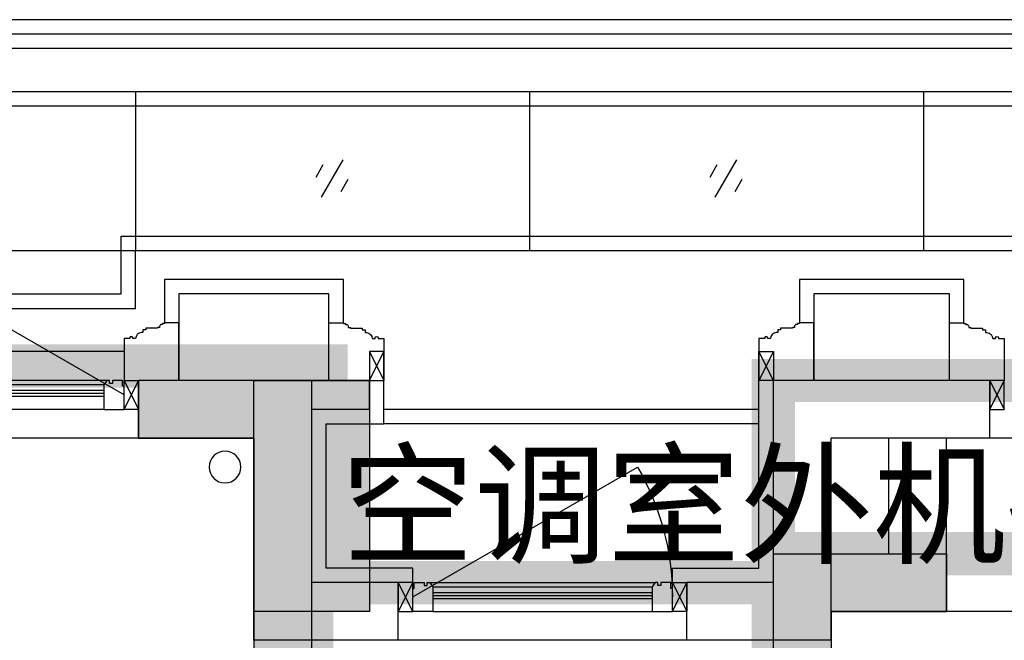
# Model space of a CAD drawing. Header units: millimetres. Extents: x 296296 to 297283, y 219875 to 220035.
# Tile 38 of 256: x 296605.7 to 296609.11, y 220020.29 to 220022.44. Entities that reach past the tile are written whole.
import ezdxf

# ---------------------------------------------------------------- set-up
doc = ezdxf.new("R2010")
doc.units = ezdxf.units.MM
doc.linetypes.add('-DASH', pattern=[0.35, 0.25, -0.1])
for name, color, linetype, lineweight in [('面积-基底-基底-1', 11, 'Continuous', 0), ('面积-计容-住宅-0.5', 1, 'Continuous', 0), ('面积-计容-住宅-1', 1, 'Continuous', 0)]:
    doc.layers.add(name, color=color, linetype=linetype, lineweight=lineweight)
doc.styles.get("Standard").update_dxf_attribs({"font": 'arial.ttf'})

# ---------------------------------------------------------------- blocks, each defined once
blk = doc.blocks.new('qAEWTW4ygrewyhreyteutu')
for points in [[(1007174.9, 192758.4), (1007174.9, 191458.4), (1007624.9, 191458.4), (1007624.9, 191658.4), (1007374.9, 191658.4), (1007374.9, 192958.4), (1006774.9, 192958.4), (1006774.9, 192758.4)], [(1009174.9, 192158.4), (1009174.9, 191458.4), (1008674.9, 191458.4), (1008674.9, 191658.4), (1008974.9, 191658.4), (1008974.9, 192358.4), (1009574.9, 192358.4), (1009574.9, 192158.4)]]:
    blk.add_hatch(color=253).paths.add_polyline_path(points)
at = {"color": 253}
for points in [[(1007174.9, 192758.4), (1007174.9, 191458.4), (1007624.9, 191458.4), (1007624.9, 191658.4), (1007374.9, 191658.4), (1007374.9, 192958.4), (1006774.9, 192958.4), (1006774.9, 192758.4), (1007174.9, 192758.4)], [(1009174.9, 192158.4), (1009174.9, 191458.4), (1008674.9, 191458.4), (1008674.9, 191658.4), (1008974.9, 191658.4), (1008974.9, 192358.4), (1009574.9, 192358.4), (1009574.9, 192158.4), (1009174.9, 192158.4)]]:
    blk.add_lwpolyline(points, close=True, dxfattribs=at)
blk = doc.blocks.new('dzuerujfysiktuykluyikyuj')
h = blk.add_hatch()
h.set_pattern_fill('钢筋混凝土', color=253, scale=100)
h.set_pattern_definition([(45, (0, 0), (-176.776695, 176.776695), []), (50, (0, 0), (717.26018, -62.75213), [75, -825]), (355, (0, 0), (-138.75133, 752.19213), [60, -660]), (100.4514, (59.8, -5.2), (578.5094, 689.43954), [63.7402, -701.1421]), (46.1842, (0, 200), (1067.24105, -165.519), [112.5, -1237.5]), (96.6356, (88.9, 186.2), (934.6627, 974.1179), [95.6103, -1051.713]), (351.1842, (0, 200), (934.6619, 974.1186), [90, -990]), (21, (100, 150), (596.90705, -402.6189), [75, -825]), (326, (100, 150), (243.31533, 725.15005), [60, -660]), (71.4514, (149.74, 116.45), (840.22263, 322.5305), [63.7402, -701.1421]), (37.5, (0, 0), (12.159855, 332.893854), [0, -652, 0, -670, 0, -662.5]), (7.5, (0, 0), (263.06954, 394.41171), [0, -382, 0, -637, 0, -252.5]), (327.5, (-223, 0), (533.822436, -22.55487), [0, -250, 0, -780, 0, -1035]), (317.5, (-323, 0), (583.18617, 100.10498), [0, -325, 0, -518, 0, -735])])
h.paths.add_polyline_path([(1106524.9, 389058.4), (1106524.9, 387258.4), (1106274.9, 387258.4), (1106274.9, 389058.4)])
h.paths.add_polyline_path([(1120674.9, 389058.4), (1120674.9, 387258.4), (1120424.9, 387258.4), (1120424.9, 389058.4)])
h.paths.add_polyline_path([(1088474.9, 389058.4), (1088474.9, 387258.4), (1088224.9, 387258.4), (1088224.9, 389058.4)])
h.paths.add_polyline_path([(1138724.9, 389058.4), (1138724.9, 387258.4), (1138474.9, 387258.4), (1138474.9, 389058.4)])
h.paths.add_polyline_path([(1113574.9, 387858.4), (1113574.9, 384858.4), (1113374.9, 384858.4), (1113374.9, 387858.4)])
h.paths.add_polyline_path([(1143674.9, 392958.4), (1143674.9, 391158.4), (1143474.9, 391158.4), (1143474.9, 392758.4), (1143174.9, 392758.4), (1143174.9, 392958.4)])
h.paths.add_polyline_path([(1083474.9, 392758.4), (1083474.9, 391158.4), (1083274.9, 391158.4), (1083274.9, 392958.4), (1083774.9, 392958.4), (1083774.9, 392758.4)])
h.paths.add_polyline_path([(1127074.9, 392758.4), (1127074.9, 391258.4), (1126874.9, 391258.4), (1126874.9, 392958.4), (1127424.9, 392958.4), (1127424.9, 392758.4)])
h.paths.add_polyline_path([(1100074.9, 392958.4), (1100074.9, 391258.4), (1099874.9, 391258.4), (1099874.9, 392758.4), (1099524.9, 392758.4), (1099524.9, 392958.4)])
h.paths.add_polyline_path([(1132274.9, 392958.4), (1132274.9, 391258.4), (1132074.9, 391258.4), (1132074.9, 392758.4), (1131724.9, 392758.4), (1131724.9, 392958.4)])
h.paths.add_polyline_path([(1094874.9, 392758.4), (1094874.9, 391258.4), (1094674.9, 391258.4), (1094674.9, 392958.4), (1095224.9, 392958.4), (1095224.9, 392758.4)])
h.paths.add_polyline_path([(1113974.9, 380258.4), (1113974.9, 380058.4), (1113374.9, 380058.4), (1113374.9, 381858.4), (1113574.9, 381858.4), (1113574.9, 380258.4)])
h.paths.add_polyline_path([(1145774.9, 392358.4), (1145774.9, 390658.4), (1145574.9, 390658.4), (1145574.9, 392158.4), (1145124.9, 392158.4), (1145124.9, 392358.4)])
h.paths.add_polyline_path([(1081374.9, 392158.4), (1081374.9, 390658.4), (1081174.9, 390658.4), (1081174.9, 392358.4), (1081824.9, 392358.4), (1081824.9, 392158.4)])
h.paths.add_polyline_path([(1141974.9, 380058.4), (1141974.9, 379458.4), (1141174.9, 379458.4), (1141174.9, 379658.4), (1141774.9, 379658.4), (1141774.9, 380258.4), (1142724.9, 380258.4), (1142724.9, 380058.4)])
h.paths.add_polyline_path([(1109774.9, 380058.4), (1109774.9, 379458.4), (1108974.9, 379458.4), (1108974.9, 379658.4), (1109574.9, 379658.4), (1109574.9, 380258.4), (1110524.9, 380258.4), (1110524.9, 380058.4)])
h.paths.add_polyline_path([(1117974.9, 379658.4), (1117974.9, 379458.4), (1117174.9, 379458.4), (1117174.9, 380058.4), (1116424.9, 380058.4), (1116424.9, 380258.4), (1117374.9, 380258.4), (1117374.9, 379658.4)])
h.paths.add_polyline_path([(1085774.9, 379658.4), (1085774.9, 379458.4), (1084974.9, 379458.4), (1084974.9, 380058.4), (1084224.9, 380058.4), (1084224.9, 380258.4), (1085174.9, 380258.4), (1085174.9, 379658.4)])
h.paths.add_polyline_path([(1115674.9, 392758.4), (1115674.9, 391158.4), (1115474.9, 391158.4), (1115474.9, 392158.4), (1115174.9, 392158.4), (1115174.9, 392358.4), (1115474.9, 392358.4), (1115474.9, 392958.4), (1115974.9, 392958.4), (1115974.9, 392758.4)])
h.paths.add_polyline_path([(1111474.9, 392158.4), (1111474.9, 391158.4), (1111274.9, 391158.4), (1111274.9, 392758.4), (1110974.9, 392758.4), (1110974.9, 392958.4), (1111474.9, 392958.4), (1111474.9, 392358.4), (1111774.9, 392358.4), (1111774.9, 392158.4)])
h.paths.add_polyline_path([(1130799.9, 387258.4), (1130799.9, 386658.4), (1128349.9, 386658.4), (1128349.9, 387258.4), (1128549.9, 387258.4), (1128549.9, 386858.4), (1130599.9, 386858.4), (1130599.9, 387258.4)])
h.paths.add_polyline_path([(1098599.9, 387258.4), (1098599.9, 386658.4), (1096149.9, 386658.4), (1096149.9, 387258.4), (1096349.9, 387258.4), (1096349.9, 386858.4), (1098399.9, 386858.4), (1098399.9, 387258.4)])
h.paths.add_polyline_path([(1128549.9, 389158.4), (1128549.9, 388743.4), (1128349.9, 388743.4), (1128349.9, 389358.4), (1130799.9, 389358.4), (1130799.9, 388743.4), (1130599.9, 388743.4), (1130599.9, 389158.4)])
h.paths.add_polyline_path([(1098599.9, 389358.4), (1098599.9, 388743.4), (1098399.9, 388743.4), (1098399.9, 389158.4), (1096349.9, 389158.4), (1096349.9, 388743.4), (1096149.9, 388743.4), (1096149.9, 389358.4)])
h.paths.add_polyline_path([(1125274.8, 392958.4), (1125274.8, 390058.4), (1125074.8, 390058.4), (1125074.8, 392758.4), (1124674.9, 392758.4), (1124674.9, 392958.4)])
h.paths.add_polyline_path([(1101874.9, 392758.4), (1101874.9, 390058.4), (1101674.9, 390058.4), (1101674.9, 392958.4), (1102274.9, 392958.4), (1102274.9, 392758.4)])
h.paths.add_polyline_path([(1093074.9, 392958.4), (1093074.9, 390058.4), (1092874.9, 390058.4), (1092874.9, 392758.4), (1092474.9, 392758.4), (1092474.9, 392958.4)])
h.paths.add_polyline_path([(1134074.9, 392758.4), (1134074.9, 390058.4), (1133874.9, 390058.4), (1133874.9, 392958.4), (1134474.9, 392958.4), (1134474.9, 392758.4)])
h.paths.add_polyline_path([(1145774.9, 383408.4), (1145774.9, 380058.4), (1145174.9, 380058.4), (1145174.9, 380258.4), (1145574.9, 380258.4), (1145574.9, 383408.4)])
h.paths.add_polyline_path([(1081774.9, 380258.4), (1081774.9, 380058.4), (1081174.9, 380058.4), (1081174.9, 383408.4), (1081374.9, 383408.4), (1081374.9, 380258.4)])
h.paths.add_polyline_path([(1100774.9, 386658.4), (1100774.9, 388108.4), (1100574.9, 388108.4), (1100574.9, 386658.4)])
h.paths.add_polyline_path([(1100774.9, 388708.4), (1100774.9, 389358.4), (1099874.9, 389358.4), (1099874.9, 389158.4), (1100574.9, 389158.4), (1100574.9, 388708.4)])
h.paths.add_polyline_path([(1126374.9, 386658.4), (1126374.9, 388108.4), (1126174.9, 388108.4), (1126174.9, 386658.4)])
h.paths.add_polyline_path([(1126374.9, 388708.4), (1126374.9, 389158.4), (1127074.9, 389158.4), (1127074.9, 389358.4), (1126174.9, 389358.4), (1126174.9, 388708.4)])
h.paths.add_polyline_path([(1094174.9, 389158.4), (1094174.9, 386658.4), (1093974.9, 386658.4), (1093974.9, 389358.4), (1094874.9, 389358.4), (1094874.9, 389158.4)])
h.paths.add_polyline_path([(1132974.9, 389358.4), (1132974.9, 386658.4), (1132774.9, 386658.4), (1132774.9, 389158.4), (1132074.9, 389158.4), (1132074.9, 389358.4)])
h.paths.add_polyline_path([(1088474.9, 392958.4), (1088474.9, 392158.4), (1088074.9, 392158.4), (1088074.9, 392958.4)])
h.paths.add_polyline_path([(1106674.9, 392958.4), (1106674.9, 392158.4), (1106274.9, 392158.4), (1106274.9, 392958.4)])
h.paths.add_polyline_path([(1094174.9, 379658.4), (1094174.9, 379258.4), (1093474.9, 379258.4), (1093474.9, 379658.4)])
h.paths.add_polyline_path([(1101274.9, 379658.4), (1101274.9, 379258.4), (1100574.9, 379258.4), (1100574.9, 379658.4)])
h.paths.add_polyline_path([(1126374.9, 379658.4), (1126374.9, 379258.4), (1125674.9, 379258.4), (1125674.9, 379658.4)])
h.paths.add_polyline_path([(1133474.9, 379658.4), (1133474.9, 379258.4), (1132774.9, 379258.4), (1132774.9, 379658.4)])
h.paths.add_polyline_path([(1138874.9, 392958.4), (1138874.9, 392158.4), (1138474.9, 392158.4), (1138474.9, 392958.4)])
h.paths.add_polyline_path([(1120674.9, 392958.4), (1120674.9, 392158.4), (1120274.9, 392158.4), (1120274.9, 392958.4)])
at = {"color": 253}
blk.add_lwpolyline([(1138874.9, 392958.4), (1138874.9, 392158.4), (1138474.9, 392158.4), (1138474.9, 392958.4), (1138874.9, 392958.4)], close=True, dxfattribs=at)
blk = doc.blocks.new('eqrujhe5tjyrk6ryakyrkjyrautu')
at = {"color": 253}
blk.add_text('空调室外机搁板', height=337.59, dxfattribs=at).set_placement((864677.8, 434359.5))
blk = doc.blocks.new('*U1020')
at = {"color": 253}
blk.add_lwpolyline([(0, 160), (0, -40), (50, -40), (50, -37), (57, -37), (57, -34), (60, -34, 0.414214), (67, -27), (67, -24), (74, -24), (74, -21), (115, -21), (115, -16), (125, -16), (125, -6), (130, -6, 0.403991), (150, 15), (160, 15), (160, 12.5, 1), (170, 12.5), (170, 15), (190, 15), (190, 160)], format="xyb", dxfattribs=at)
blk = doc.blocks.new('185洋房外包（1F南入）-东(报建版）$0$seyesryhertyheryetrye')
at = {"color": 253}
blk.add_lwpolyline([(22072.7, 23949.6), (22022.7, 23949.6), (22022.7, 23849.6), (22072.7, 23849.6)], close=True, dxfattribs=at)
for points in [[(22022.7, 23849.6), (22072.7, 23949.6)], [(22022.7, 23949.6), (22072.7, 23849.6)]]:
    blk.add_lwpolyline(points, dxfattribs=at)
blk = doc.blocks.new('*U1021')
at = {"color": 253}
for points in [[(7970, 815), (7970, 900), (7900, 900), (7900, 820), (7905, 820), (7905, 800), (7940, 800), (7940, 810), (7950, 810), (7950, 800), (7960, 800)], [(8730, 815), (8730, 900), (8800, 900), (8800, 820), (8795, 820), (8795, 800), (8760, 800), (8760, 810), (8750, 810), (8750, 800), (8740, 800)]]:
    blk.add_lwpolyline(points, close=True, dxfattribs=at)
for points in [[(7970, 900), (8730, 900)], [(7970, 855), (8730, 855)], [(7970, 845), (8730, 845)], [(7970, 835), (8730, 835)], [(7960, 800), (8740, 800)], [(7970, 815), (8730, 815)]]:
    blk.add_lwpolyline(points, dxfattribs=at)
blk = doc.blocks.new('185洋房外包（1F南入）-东(报建版）')
at = {"color": 253, "linetype": 'Continuous'}
for p, q in [((25100, 13400), (24600, 13400)), ((24600, 13200), (24600, 13400)), ((25400, 13400), (25100, 13400)), ((25400, 13300), (25400, 13400)), ((27550, 13400), (26800, 13400)), ((26800, 12700), (26800, 13400)), ((27550, 13200), (27550, 13400)), ((25200, 12700), (25200, 13300)), ((25400, 13300), (25200, 13300)), ((25000, 13200), (24600, 13200)), ((25000, 12500), (25000, 13200)), ((27550, 13200), (27000, 13200)), ((27000, 12500), (27000, 13200)), ((25500, 12700), (25200, 12700)), ((25500, 12500), (25500, 12700)), ((26800, 12700), (26500, 12700)), ((26500, 12500), (26500, 12700)), ((25500, 12500), (25000, 12500)), ((27000, 12500), (26500, 12500))]:
    blk.add_line(p, q, dxfattribs=at)
at = {"color": 253}
for points in [[(16100, 13850), (30575, 13850), (30575, 13250), (32750, 13250), (32750, 11315), (33050, 11315), (33050, 3185), (32750, 3185), (32750, 50), (28875, 50), (28875, -850), (20600, -850), (20600, -1450), (18550, -1450)], [(25310, 13600), (25310, 13750), (24690, 13750), (24690, 13600)], [(27460, 13600), (27460, 13750), (26890, 13750), (26890, 13600)], [(25260, 13400), (25260, 13700), (24740, 13700), (24740, 13400)], [(27410, 13400), (27410, 13700), (26940, 13700), (26940, 13400)], [(24550, 13500), (21850, 13500)], [(26750, 13300), (25450, 13300)], [(26750, 13250), (25450, 13250)], [(24600, 13200), (21800, 13200)], [(29150, 13200), (27550, 13200)], [(26500, 12500), (25500, 12500)]]:
    blk.add_lwpolyline(points, dxfattribs=at)
for points in [[(24550, 13350), (23770.6, 13800, 0.131652), (23650, 13350)], [(25550, 12650), (26329.4, 13100, -0.131652), (26450, 12650)], [(25550, 12650), (26329.4, 13100, -0.131652), (26450, 12650)]]:
    blk.add_lwpolyline(points, format="xyb", dxfattribs=at)
at = {"color": 253, "rotation": 180}
for name, p in [('*U1020', (24740, 13560)), ('*U1020', (26940, 13560)), ('*U1021', (32450, 14200)), ('185洋房外包（1F南入）-东(报建版）$0$seyesryhertyheryetrye', (47572.7, 36549.6))]:
    blk.add_blockref(name, p, dxfattribs=at)
at = {"color": 253, "xscale": -1, "rotation": 180}
for name, p in [('*U1020', (25260, 13560)), ('*U1020', (27410, 13560)), ('185洋房外包（1F南入）-东(报建版）$0$seyesryhertyheryetrye', (2527.3, 37249.6)), ('*U1021', (17650, 13500)), ('185洋房外包（1F南入）-东(报建版）$0$seyesryhertyheryetrye', (4427.3, 36549.6))]:
    blk.add_blockref(name, p, dxfattribs=at)
at = {"color": 253}
for p in [(3377.3, -10449.6), (5527.3, -10549.6)]:
    blk.add_blockref('185洋房外包（1F南入）-东(报建版）$0$seyesryhertyheryetrye', p, dxfattribs=at)
at = {"color": 253, "xscale": -1}
blk.add_blockref('185洋房外包（1F南入）-东(报建版）$0$seyesryhertyheryetrye', (48822.7, -10449.6), dxfattribs=at)
blk = doc.blocks.new('dsrhuaetrdyheatytreytre1')
at = {"color": 253}
for points in [[(984074.9, 435308.4), (984074.9, 436208.4), (994074.9, 436208.4), (994074.9, 435308.4)], [(984124.9, 435308.4), (984124.9, 436158.4), (994024.9, 436158.4), (994024.9, 435308.4)], [(984174.9, 435308.4), (984174.9, 436108.4), (993974.9, 436108.4), (993974.9, 435308.4)], [(987054.9, 435958.4), (987054.9, 435408.4)], [(988419.9, 435958.4), (988419.9, 435408.4)], [(989784.9, 435958.4), (989784.9, 435408.4)], [(989834.9, 435458.4), (984374.9, 435458.4), (984374.9, 435908.4), (993774.9, 435908.4), (993774.9, 435458.4), (992514.9, 435458.4), (992514.9, 435258.4), (989834.9, 435258.4), (989834.9, 435458.4)], [(987702.4, 435723.4), (987777.4, 435593.5)], [(989067.4, 435723.4), (989142.4, 435593.5)], [(987770.7, 435705.1), (987795.7, 435661.8)], [(989135.7, 435705.1), (989160.7, 435661.8)], [(987684.1, 435655.1), (987709.1, 435611.8)], [(989049.1, 435655.1), (989074.1, 435611.8)]]:
    blk.add_lwpolyline(points, dxfattribs=at)
blk.add_lwpolyline([(989784.9, 435408.4), (984324.9, 435408.4), (984324.9, 435958.4), (993824.9, 435958.4), (993824.9, 435408.4), (992564.9, 435408.4), (992564.9, 435208.4), (989784.9, 435208.4)], close=True, dxfattribs=at)
blk = doc.blocks.new('185洋房-东边套-1F南入（报建版）-旧规')
at = {"color": 253, "linetype": 'Continuous'}
for p, q in [((4800, 12600), (4800, 13200)), ((4800, 13200), (5000, 13200)), ((5000, 12800), (5000, 13200)), ((5200, 12800), (5000, 12800)), ((5200, 12600), (5200, 12800)), ((5200, 12600), (4800, 12600))]:
    blk.add_line(p, q, dxfattribs=at)
at = {"color": 253}
for points in [[(5750, 12700), (5750, 12750), (5450, 12750), (5450, 13400)], [(6650, 12700), (6650, 12750), (6950, 12750), (6950, 13250), (6750, 13250), (6750, 13400)], [(2600, 12600), (4800, 12600)]]:
    blk.add_lwpolyline(points, dxfattribs=at)
blk.add_circle((7300, 13100), 55, dxfattribs=at)

msp = doc.modelspace()

# ---------------------------------------------------------------- block references
at = {"yscale": 0.001, "zscale": 0.001}
for name, p, xscale in [('dsrhuaetrdyheatytreytre1', (297595.889, 219586.235), -0.001), ('185洋房外包（1F南入）-东(报建版）', (296581.5141, 220007.7935), 0.001), ('qAEWTW4ygrewyhreyteutu', (295599.3393, 219828.235), 0.001), ('dzuerujfysiktuykluyikyuj', (295468.0393, 219628.235), 0.001), ('eqrujhe5tjyrk6ryakyrkjyrautu', (295742.1393, 219586.235), 0.001)]:
    msp.add_blockref(name, p, dxfattribs=dict(at, xscale=xscale))

# ---------------------------------------------------------------- next in the draw order: block references
at = {"xscale": -0.001, "yscale": 0.001, "zscale": 0.001}
msp.add_blockref('185洋房-东边套-1F南入（报建版）-旧规', (296613.7141, 220007.7935), dxfattribs=at)

# ---------------------------------------------------------------- next in the draw order: linework, layer by layer
at = {"layer": '面积-基底-基底-1', "const_width": 0.15}
msp.add_lwpolyline([(296594.4641, 220007.9935), (296600.7641, 220007.9935), (296600.7641, 220007.6435), (296610.0641, 220007.6435), (296610.0641, 220008.2935), (296613.8141, 220008.2935), (296613.8141, 220008.8935), (296613.8641, 220008.8935), (296613.8641, 220012.4935), (296613.8141, 220012.4935), (296613.8141, 220020.5935), (296611.7141, 220020.5935), (296611.7141, 220021.1935), (296608.3141, 220021.1935), (296608.3141, 220020.4935), (296606.7641, 220020.4935), (296606.7641, 220021.2435), (296601.9141, 220021.2435), (296601.9141, 220021.1935), (296600.3641, 220021.1935)], dxfattribs=at)
at = {"layer": '面积-计容-住宅-0.5', "color": 1, "linetype": '-DASH', "const_width": 0.15}
msp.add_lwpolyline([(296601.8642, 220020.6435), (296601.8641, 220020.5935), (296600.3141, 220020.5935), (296600.3141, 220018.4935), (296601.9142, 220018.4935), (296601.9142, 220019.7435), (296606.5141, 220019.7435), (296606.5141, 220019.8935), (296606.7141, 220019.8935), (296606.7141, 220020.4935), (296606.7641, 220020.4935), (296606.7641, 220021.2435), (296601.8641, 220021.2435), (296601.8641, 220020.6435), (296601.8642, 220020.6435)], dxfattribs=at)
at = {"layer": '面积-计容-住宅-1', "const_width": 0.15}
msp.add_lwpolyline([(296613.8641, 220008.8935), (296609.8141, 220008.8935), (296609.8141, 220010.0435), (296601.0141, 220010.0435), (296601.0141, 220010.0435), (296600.9141, 220010.0435), (296600.9141, 220014.9935), (296600.9141, 220014.9935), (296600.9141, 220017.4935), (296600.2141, 220017.4935), (296600.2141, 220018.4935), (296601.9142, 220018.4935), (296601.9142, 220019.7435), (296606.5141, 220019.7435), (296606.5141, 220019.8935), (296608.3141, 220019.8935), (296608.3141, 220020.4935), (296608.3141, 220020.4935), (296608.3141, 220020.5935), (296611.5141, 220020.5935), (296611.5141, 220020.5935), (296611.7141, 220020.5935), (296611.7141, 220019.9935), (296613.2141, 220019.9935)], dxfattribs=at)

doc.saveas('drawing.dxf')
